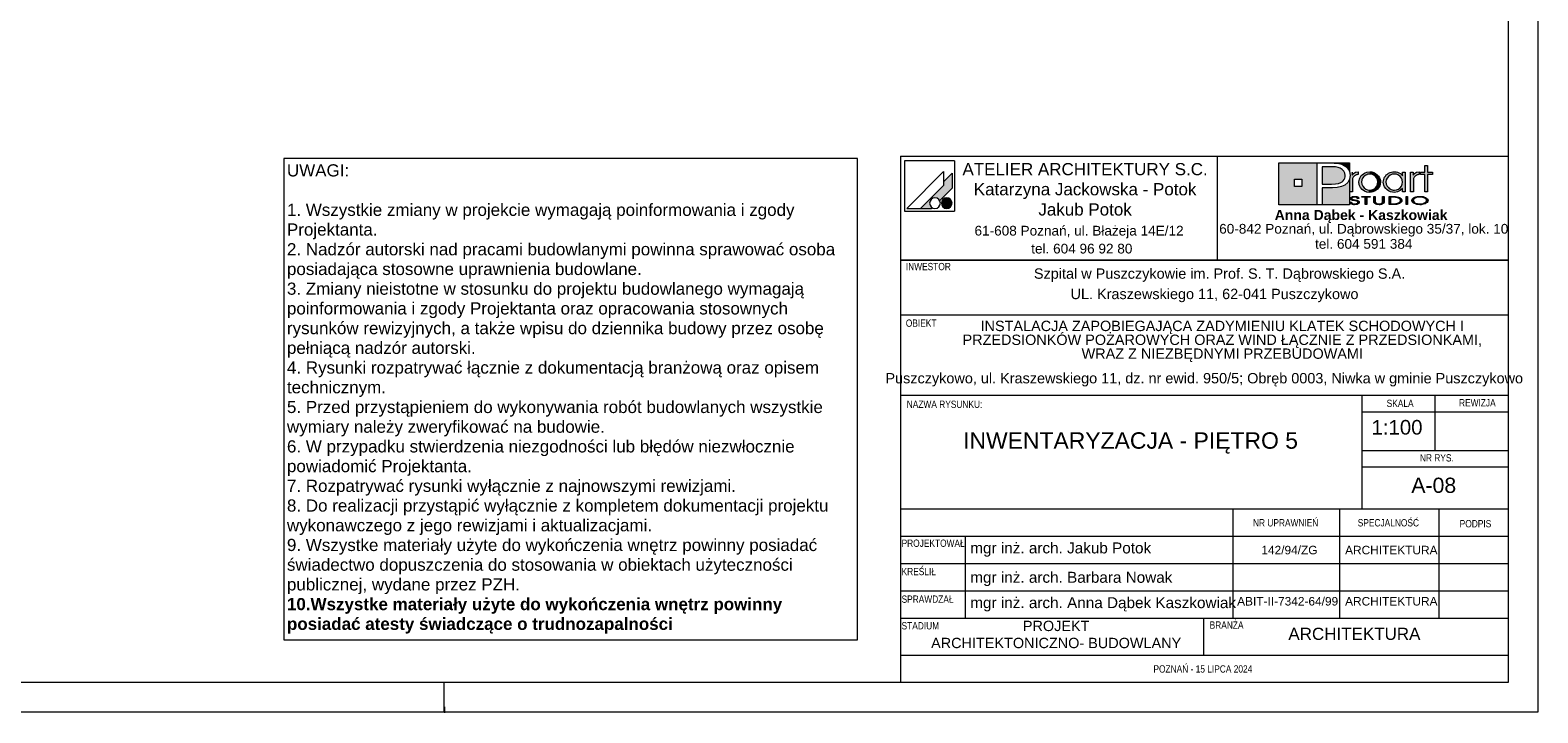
# Paper-space layout 'A-08 INWENTARYZACJA - PIĘTRO 5' of a CAD drawing. Header units: millimetres. Extents: x 0 to 420, y 0 to 297.
# Tile 5 of 8: x 172 to 420, y 0 to 112. Entities that reach past the tile are written whole.
import ezdxf
from ezdxf.xclip import XClip

# ---------------------------------------------------------------- set-up
doc = ezdxf.new("R2010")
doc.units = ezdxf.units.MM
doc.header["$MEASUREMENT"] = 0
doc.header["$XCLIPFRAME"] = 0
doc.layers.add('0_Nr_pióra__2', color=8, linetype='Continuous', lineweight=13)
doc.layers.add('A_Arkusz_Nr_pióra__1', color=7, linetype='Continuous', lineweight=20)
for name, color, linetype, lineweight, true_color in [('0_Nr_pióra__249', 7, 'Continuous', 5, 0x191919), ('A_Arkusz_Nr_pióra__19', 7, 'Continuous', 5, 0x191919), ('A_Arkusz_Nr_pióra__237', 7, 'Continuous', 5, 0x343434), ('A_Arkusz_Nr_pióra__255', 7, 'Continuous', 15, 0x242424)]:
    doc.layers.add(name, color=color, linetype=linetype, lineweight=lineweight, true_color=true_color)
doc.styles.add('STYL_AUTOMATYCZNY_1', font='arial.ttf')
doc.styles.add('STYL_AUTOMATYCZNY_2', font='ARIALN.TTF')
doc.styles.add('STYL_AUTOMATYCZNY_3', font='arial.ttf')

# ---------------------------------------------------------------- blocks, each defined once
blk = doc.blocks.new('Rysunek_3_3', base_point=(-2048.29, -490.62))
at = {"layer": '0_Nr_pióra__2', "color": 8, "linetype": 'Continuous', "lineweight": 13}
for p, q in [((308.06, 91.08), (213.64, 91.08)), ((213.64, 91.08), (213.64, 11.89)), ((308.06, 11.89), (308.06, 91.08)), ((213.64, 11.89), (308.06, 11.89))]:
    blk.add_line(p, q, dxfattribs=at)
at = {"layer": '0_Nr_pióra__2', "color": 8, "linetype": 'Continuous', "lineweight": 13, "insert": (214.14, 90.12), "char_height": 2, "width": 93.4245, "attachment_point": 1, "line_spacing_factor": 0.972584, "style": 'STYL_AUTOMATYCZNY_1'}
blk.add_mtext('\\A1;{\\pql;\\fArial|b0|i0|c238|p0;\\W1.000000;UWAGI:\\P\\pql;\\fArial|b0|i0|c238|p0;\\W1.000000;\\P\\pql;\\fArial|b0|i0|c238|p0;\\W1.000000;1. Wszystkie zmiany w projekcie wymagają poinformowania i zgody Projektanta.\\P\\pql;\\fArial|b0|i0|c238|p0;\\W1.000000;2. Nadzór autorski nad pracami budowlanymi powinna sprawować osoba posiadająca stosowne uprawnienia budowlane.\\P\\pql;\\fArial|b0|i0|c238|p0;\\W1.000000;3. Zmiany nieistotne w stosunku do projektu budowlanego wymagają poinformowania i zgody Projektanta oraz opracowania stosownych rysunków rewizyjnych, a także wpisu do dziennika budowy przez osobę pełniącą nadzór autorski.\\P\\pql;\\fArial|b0|i0|c238|p0;\\W1.000000;4. Rysunki rozpatrywać łącznie z dokumentacją branżową oraz opisem technicznym.\\P\\pql;\\pt3.76365;\\fArial|b0|i0|c238|p0;\\W1.000000;5. Przed przystąpieniem do wykonywania robót budowlanych wszystkie wymiary należy zweryfikować na budowie.\\P\\pql;\\fArial|b0|i0|c238|p0;\\W1.000000;6. W przypadku stwierdzenia niezgodności lub błędów niezwłocznie powiadomić Projektanta.\\P\\pql;\\fArial|b0|i0|c238|p0;\\W1.000000;7. Rozpatrywać rysunki wyłącznie z najnowszymi rewizjami.\\P\\pql;\\fArial|b0|i0|c238|p0;\\W1.000000;8. Do realizacji przystąpić wyłącznie z kompletem dokumentacji projektu wykonawczego z jego rewizjami i aktualizacjami.\\P\\pql;\\fArial|b0|i0|c238|p0;\\W1.000000;9. Wszystke materiały użyte do wykończenia wnętrz powinny posiadać świadectwo dopuszczenia do stosowania w obiektach użyteczności publicznej, wydane przez PZH.\\P\\pql;\\fArial|b1|i0|c238|p0;\\W1.000000;10.Wszystke materiały użyte do wykończenia wnętrz powinny posiadać atesty świadczące o trudnozapalności}', dxfattribs=at)

psp = doc.layouts.new('A-08 INWENTARYZACJA - PIĘTRO 5')

# ---------------------------------------------------------------- hatches: boundary and pattern name
at = {"layer": 'A_Arkusz_Nr_pióra__19', "linetype": 'Continuous', "lineweight": 0, "true_color": 0x131313}
h = psp.add_hatch(color=250, dxfattribs=at)
h.paths.add_polyline_path([(377.36, 90.34), (383.71, 90.34), (383.71, 83.46), (377.36, 83.46)])
h.paths.add_polyline_path([(379.96, 87.69), (381.15, 87.69), (381.15, 86.49), (379.96, 86.49)], flags=0)
for points in [[(386.17, 89.71), (385.71, 89.72), (384.53, 89.72), (384.53, 86.86), (386.06, 86.86), (386.69, 86.89), (387.19, 86.98), (387.59, 87.13), (387.79, 87.26), (387.96, 87.42), (388.11, 87.61), (388.21, 87.83), (388.28, 88.05), (388.3, 88.28), (388.24, 88.67), (388.07, 89), (387.78, 89.3), (387.48, 89.48), (387.12, 89.62), (386.71, 89.69), (386.5, 89.71)], [(389.03, 90.34), (389.02, 88.83), (388.99, 88.95), (388.83, 89.25), (388.63, 89.52), (388.39, 89.75), (388.11, 89.94), (387.83, 90.07), (387.54, 90.17), (387.23, 90.25), (386.87, 90.3), (386.07, 90.33), (386.02, 90.34)], [(384.53, 83.46), (389.03, 83.46), (389.03, 87.7), (388.73, 87.14), (388.24, 86.71), (387.69, 86.45), (387.02, 86.29), (386.24, 86.24), (384.53, 86.24)]]:
    psp.add_hatch(color=250, dxfattribs=at).paths.add_polyline_path(points)
at = {"layer": 'A_Arkusz_Nr_pióra__19', "linetype": 'Continuous', "lineweight": 5, "true_color": 0x191919}
for points in [[(401.85, 85.58), (401.41, 85.58), (401.41, 88.44), (400.7, 88.44), (400.7, 88.81), (401.41, 88.81), (401.41, 89.94), (401.85, 89.94), (401.85, 88.81), (402.66, 88.81), (402.66, 88.44), (401.85, 88.44)], [(323.6, 88.67), (322.2, 87.26), (322.2, 86.61), (318.43, 82.85), (320.24, 82.85), (320.35, 82.96), (320.22, 83.05), (320.11, 83.16), (320.02, 83.29), (319.96, 83.43), (319.92, 83.58), (319.91, 83.73), (319.92, 83.88), (319.96, 84.03), (320.02, 84.17), (320.11, 84.3), (320.22, 84.4), (320.35, 84.49), (320.49, 84.56), (320.64, 84.6), (320.79, 84.61), (320.94, 84.6), (321.09, 84.56), (321.23, 84.49), (321.36, 84.4), (321.46, 84.3), (321.56, 84.16), (323.6, 86.21), (323.6, 86.51)], [(323.6, 86.21), (323.6, 88.67), (322.2, 87.26), (322.2, 86.61), (318.43, 82.85), (320.24, 82.85), (320.35, 82.96, -1.314777), (321.56, 84.16)], [(389.46, 88.83), (389.02, 88.83), (389.02, 85.58), (389.48, 85.58), (389.49, 87.54, -0.145311), (389.61, 87.99, -0.140329), (390.1, 88.38), (390.45, 88.45), (390.45, 88.88), (390.01, 88.81), (389.68, 88.63), (389.46, 88.34)], [(390.56, 87.22), (390.58, 87.43), (390.63, 87.65), (390.71, 87.86), (390.82, 88.06), (390.95, 88.25), (391.11, 88.41), (391.48, 88.67), (391.88, 88.83), (392.33, 88.89), (392.35, 88.89), (392.33, 88.52), (392.17, 88.51), (392, 88.47), (391.83, 88.41), (391.67, 88.34), (391.53, 88.24), (391.39, 88.13), (391.17, 87.86), (391.04, 87.55), (391, 87.2), (391.04, 86.84), (391.18, 86.52), (391.4, 86.24), (391.68, 86.04), (391.99, 85.91), (392.17, 85.89), (392.15, 85.52), (391.88, 85.55), (391.47, 85.71), (391.11, 85.97), (390.8, 86.33), (390.62, 86.75)], [(392.86, 85.58), (392.6, 85.52), (392.33, 85.5), (392.15, 85.52), (392.17, 85.89), (392.34, 85.87), (392.69, 85.91), (393, 86.04), (393.28, 86.26), (393.5, 86.53), (393.62, 86.85), (393.64, 86.96), (394.05, 86.8), (393.97, 86.56), (393.8, 86.26), (393.61, 86.03), (393.38, 85.84), (393.12, 85.68)], [(392.33, 88.52), (392.68, 88.47), (393, 88.33), (393.29, 88.11), (393.5, 87.85), (393.62, 87.55), (393.67, 87.21), (393.64, 86.96), (394.05, 86.8), (394.07, 86.87), (394.1, 87.2), (394.08, 87.43), (394.03, 87.67), (393.93, 87.91), (393.77, 88.17), (393.56, 88.4), (393.3, 88.6), (393, 88.76), (392.68, 88.85), (392.35, 88.89)], [(400.14, 88.38), (400.05, 88.34), (399.97, 88.29), (399.87, 88.23), (399.76, 88.12), (399.67, 88.01), (399.6, 87.9), (399.56, 87.78), (399.53, 87.63), (399.52, 87.46), (399.52, 85.58), (399.07, 85.58), (399.07, 88.81), (399.5, 88.81), (399.5, 88.34), (399.72, 88.63), (400.05, 88.81), (400.49, 88.88), (400.49, 88.45), (400.36, 88.43), (400.24, 88.41)], [(322.36, 84.53), (323.02, 82.9, -0.39153), (321.92, 83.36, -0.418968)], [(322.36, 84.53), (323.02, 82.9, 0.455663), (323.49, 84.15, 0.390402)], [(390.29, 84.49), (390.55, 84.49), (390.53, 84.59), (390.47, 84.67), (390.35, 84.75), (390.21, 84.81), (390.04, 84.84), (389.85, 84.85), (389.66, 84.84), (389.49, 84.8), (389.34, 84.74), (389.23, 84.67), (389.16, 84.59), (389.14, 84.5), (389.16, 84.4), (389.22, 84.33), (389.32, 84.26), (389.4, 84.22), (389.47, 84.2), (389.53, 84.19), (389.65, 84.16), (389.76, 84.15), (389.88, 84.13), (389.99, 84.11), (390.07, 84.09), (390.15, 84.07), (390.16, 84.22), (390.04, 84.24), (389.88, 84.26), (389.69, 84.3), (389.6, 84.32), (389.52, 84.35), (389.45, 84.39), (389.41, 84.44), (389.4, 84.5), (389.42, 84.57), (389.46, 84.62), (389.54, 84.67), (389.62, 84.7), (389.72, 84.73), (389.81, 84.73), (389.9, 84.73), (389.99, 84.72), (390.07, 84.7), (390.15, 84.67), (390.22, 84.62), (390.27, 84.56)], [(391.85, 83.5), (391.6, 83.5), (391.6, 84.71), (391.02, 84.71), (391.02, 84.83), (392.43, 84.83), (392.43, 84.71), (391.85, 84.71)], [(394.45, 83.6), (394.36, 83.56), (394.25, 83.52), (394.12, 83.5), (393.99, 83.48), (393.86, 83.48), (393.67, 83.49), (393.5, 83.52), (393.34, 83.56), (393.15, 83.67), (393.03, 83.82), (393, 84), (393, 84.83), (393.25, 84.83), (393.25, 84), (393.26, 83.9), (393.31, 83.81), (393.37, 83.74, 0.154269), (393.86, 83.61, 0.149724), (394.34, 83.73), (394.41, 83.81)], [(394.41, 83.81), (394.45, 83.9), (394.46, 84), (394.46, 84.83), (394.72, 84.83), (394.72, 84), (394.7, 83.86), (394.63, 83.74), (394.53, 83.65), (394.45, 83.6)], [(395.76, 83.62), (396.04, 83.62), (396.04, 83.5), (395.51, 83.5), (395.51, 84.83), (396.04, 84.83), (396.04, 84.71), (395.76, 84.71)], [(396.23, 84.83), (396.55, 84.82), (396.75, 84.79), (396.75, 84.66), (396.59, 84.68), (396.38, 84.7), (396.13, 84.71), (396.04, 84.71), (396.04, 84.83)], [(397.07, 84.72), (397.23, 84.65), (397.36, 84.58), (397.48, 84.49), (397.57, 84.38), (397.62, 84.27), (397.64, 84.16), (397.61, 84.02), (397.53, 83.89), (397.39, 83.77), (397.25, 83.68), (397.09, 83.62), (396.92, 83.57), (396.74, 83.53), (396.74, 83.67), (396.88, 83.7), (397.07, 83.77), (397.22, 83.87), (397.31, 83.96), (397.37, 84.06), (397.39, 84.17), (397.37, 84.28), (397.3, 84.38), (397.21, 84.47), (397.08, 84.55), (396.93, 84.61), (396.75, 84.66), (396.75, 84.79), (396.83, 84.78)], [(398.57, 83.5), (398.32, 83.5), (398.32, 84.83), (398.57, 84.83)], [(389.33, 83.87), (389.06, 83.87), (389.08, 83.79), (389.13, 83.71), (389.2, 83.64), (389.28, 83.59), (389.36, 83.56), (389.43, 83.54), (389.48, 83.52), (389.61, 83.49), (389.74, 83.48), (389.82, 83.49), (389.9, 83.48), (390.05, 83.49), (390.24, 83.53), (390.41, 83.6), (390.52, 83.68), (390.59, 83.77), (390.62, 83.87), (390.61, 83.92), (390.58, 83.98), (390.55, 84.03), (390.49, 84.08), (390.44, 84.12), (390.35, 84.16), (390.3, 84.18), (390.2, 84.21), (390.16, 84.22), (390.15, 84.07), (390.19, 84.05), (390.29, 84), (390.34, 83.93), (390.36, 83.86), (390.35, 83.8), (390.31, 83.74), (390.23, 83.68), (390.17, 83.65), (390.11, 83.64), (390.02, 83.61), (389.94, 83.6), (389.87, 83.6), (389.8, 83.6), (389.71, 83.61), (389.63, 83.62), (389.56, 83.64), (389.49, 83.67), (389.45, 83.7), (389.39, 83.74), (389.35, 83.8)], [(396.74, 83.53), (396.72, 83.53), (396.5, 83.51), (396.25, 83.5), (396.04, 83.5), (396.04, 83.62), (396.13, 83.62), (396.28, 83.62), (396.45, 83.63), (396.53, 83.63), (396.66, 83.65), (396.74, 83.67)]]:
    psp.add_hatch(color=250, dxfattribs=at).paths.add_polyline_path(points)
h = psp.add_hatch(color=250, dxfattribs=at)
h.paths.add_polyline_path([(397.73, 86.15), (397.36, 85.79), (396.91, 85.57), (396.39, 85.5), (396.06, 85.53), (395.75, 85.61), (395.44, 85.75), (395.18, 85.92), (394.96, 86.14), (394.78, 86.41), (394.66, 86.67), (394.59, 86.93), (394.57, 87.2), (394.58, 87.41), (394.63, 87.61), (394.7, 87.82), (394.79, 88.02), (394.91, 88.19), (395.05, 88.36), (395.24, 88.52), (395.44, 88.65), (395.67, 88.76), (395.91, 88.83), (396.15, 88.87), (396.4, 88.89), (396.67, 88.87), (396.92, 88.81), (397.15, 88.72), (397.37, 88.59), (397.56, 88.43), (397.73, 88.24), (397.73, 88.51), (397.73, 88.81), (398.17, 88.81), (398.17, 87.53), (398.17, 85.58), (397.73, 85.58), (397.73, 85.83)])
h.paths.add_polyline_path([(395.81, 88.38, 0.471077), (395.22, 86.5, 0.494724), (397.4, 86.34, 0.387258), (397.36, 88.1, 0.314042)], flags=0)
h = psp.add_hatch(color=250, dxfattribs=at)
h.paths.add_polyline_path([(400.59, 84.85, 0.130991), (399.56, 84.6, 0.250658), (399.25, 84.17, 0.250617), (399.5, 83.77, 0.141351), (400.59, 83.48, 0.117723), (401.58, 83.7, 0.245905), (401.93, 84.16, 0.237366), (401.68, 84.56, 0.143887)])
h.paths.add_polyline_path([(400.59, 84.73, 0.128597), (399.81, 84.56), (399.72, 84.5), (399.65, 84.45), (399.58, 84.37), (399.54, 84.31), (399.51, 84.24), (399.5, 84.17), (399.53, 84.03), (399.62, 83.91), (399.78, 83.79, 0.126974), (400.59, 83.6, 0.113214), (401.35, 83.76), (401.49, 83.86), (401.58, 83.93), (401.63, 84.01), (401.66, 84.08), (401.67, 84.16), (401.65, 84.26), (401.6, 84.36), (401.52, 84.45), (401.39, 84.55, 0.11716)], flags=0)

# ---------------------------------------------------------------- linework, layer by layer
at = {"layer": '0_Nr_pióra__249', "color": 250, "linetype": 'Continuous', "lineweight": 5, "true_color": 0x191919}
for p, q in [((315.75, 90.68), (315.75, 82.41)), ((324.01, 90.68), (315.75, 90.68)), ((324.01, 90.68), (324.01, 82.41)), ((377.36, 90.34), (389.03, 90.34)), ((377.36, 83.46), (377.36, 90.34)), ((383.71, 83.46), (383.71, 90.34)), ((383.71, 90.34), (385.99, 90.34)), ((384.53, 89.72), (384.53, 86.86)), ((385.71, 89.72), (384.53, 89.72)), ((386.17, 89.71), (385.71, 89.72)), ((385.99, 90.34), (386.46, 90.33)), ((386.5, 89.71), (386.17, 89.71)), ((386.46, 90.33), (386.87, 90.3)), ((386.71, 89.69), (386.5, 89.71)), ((387.12, 89.62), (386.71, 89.69)), ((386.87, 90.3), (387.23, 90.25)), ((387.48, 89.48), (387.12, 89.62)), ((387.23, 90.25), (387.54, 90.17)), ((387.79, 89.29), (387.48, 89.48)), ((387.54, 90.17), (387.83, 90.07)), ((387.83, 90.07), (388.11, 89.94)), ((388.11, 89.94), (388.39, 89.75)), ((388.39, 89.75), (388.63, 89.52)), ((388.63, 89.52), (388.83, 89.25)), ((389.03, 90.34), (389.02, 88.81)), ((401.41, 88.81), (401.41, 89.94)), ((401.41, 89.94), (401.85, 89.94)), ((401.85, 89.94), (401.85, 88.81)), ((322.2, 88.91), (316.13, 82.85)), ((322.2, 88.91), (322.2, 86.61)), ((323.6, 88.67), (322.2, 87.26)), ((323.6, 88.67), (323.6, 86.51)), ((379.96, 87.69), (381.15, 87.69)), ((379.96, 87.69), (381.15, 87.69)), ((379.96, 86.49), (379.96, 87.69)), ((381.15, 87.69), (381.15, 86.49)), ((381.15, 87.69), (381.15, 86.49)), ((384.53, 86.86), (386.06, 86.86)), ((386.06, 86.86), (386.69, 86.89)), ((386.69, 86.89), (387.19, 86.98)), ((387.19, 86.98), (387.59, 87.13)), ((387.59, 87.13), (387.79, 87.26)), ((388.07, 89), (387.79, 89.29)), ((387.79, 87.26), (387.96, 87.42)), ((387.96, 87.42), (388.11, 87.61)), ((388.24, 88.67), (388.07, 89)), ((388.11, 87.61), (388.21, 87.83)), ((388.21, 87.83), (388.28, 88.05)), ((388.3, 88.28), (388.24, 88.67)), ((388.73, 87.14), (388.24, 86.71)), ((388.28, 88.05), (388.3, 88.28)), ((389.02, 87.66), (388.73, 87.14)), ((388.83, 89.25), (388.99, 88.95)), ((388.99, 88.95), (389.08, 88.62)), ((389.12, 88.27), (389.02, 87.66)), ((389.03, 87.67), (389.03, 83.46)), ((389.08, 88.62), (389.12, 88.27)), ((389.46, 88.81), (389.46, 88.34)), ((389.46, 88.34), (389.68, 88.63)), ((389.49, 87.63), (389.48, 87.46)), ((389.48, 87.46), (389.48, 85.58)), ((389.52, 87.78), (389.49, 87.63)), ((389.56, 87.9), (389.52, 87.78)), ((389.63, 88.01), (389.56, 87.9)), ((389.72, 88.12), (389.63, 88.01)), ((389.68, 88.63), (390.01, 88.81)), ((389.83, 88.23), (389.72, 88.12)), ((389.92, 88.29), (389.83, 88.23)), ((390.01, 88.34), (389.92, 88.29)), ((390.01, 88.81), (390.45, 88.88)), ((390.1, 88.38), (390.01, 88.34)), ((390.2, 88.41), (390.1, 88.38)), ((390.32, 88.43), (390.2, 88.41)), ((390.45, 88.45), (390.32, 88.43)), ((390.45, 88.88), (390.45, 88.45)), ((390.56, 87.22), (390.58, 87.43)), ((390.62, 86.75), (390.56, 87.22)), ((390.58, 87.43), (390.63, 87.65)), ((390.63, 87.65), (390.71, 87.86)), ((390.71, 87.86), (390.82, 88.06)), ((390.82, 88.06), (390.95, 88.25)), ((390.95, 88.25), (391.11, 88.41)), ((391.04, 87.55), (391, 87.2)), ((391, 87.2), (391.04, 86.84)), ((391.17, 87.86), (391.04, 87.55)), ((391.11, 88.41), (391.48, 88.67)), ((391.39, 88.13), (391.17, 87.86)), ((391.53, 88.24), (391.39, 88.13)), ((391.48, 88.67), (391.88, 88.83)), ((391.67, 88.34), (391.53, 88.24)), ((391.83, 88.41), (391.67, 88.34)), ((392, 88.47), (391.83, 88.41)), ((391.88, 88.83), (392.33, 88.89)), ((392.17, 88.51), (392, 88.47)), ((392.34, 88.52), (392.17, 88.51)), ((392.33, 88.89), (392.67, 88.86)), ((392.68, 88.47), (392.34, 88.52)), ((392.67, 88.86), (393, 88.76)), ((393, 88.33), (392.68, 88.47)), ((393, 88.76), (393.3, 88.6)), ((393.29, 88.11), (393, 88.33)), ((393.5, 87.85), (393.29, 88.11)), ((393.3, 88.6), (393.56, 88.4)), ((393.62, 87.55), (393.5, 87.85)), ((393.5, 86.53), (393.62, 86.85)), ((393.56, 88.4), (393.77, 88.17)), ((393.67, 87.21), (393.62, 87.55)), ((393.62, 86.85), (393.67, 87.21)), ((393.77, 88.17), (393.94, 87.9)), ((393.94, 87.9), (394.03, 87.67)), ((394.07, 86.87), (393.97, 86.56)), ((394.03, 87.67), (394.08, 87.43)), ((394.1, 87.2), (394.07, 86.87)), ((394.08, 87.43), (394.1, 87.2)), ((394.57, 87.2), (394.58, 87.41)), ((394.59, 86.93), (394.57, 87.2)), ((394.58, 87.41), (394.63, 87.61)), ((394.66, 86.67), (394.59, 86.93)), ((394.63, 87.61), (394.7, 87.82)), ((394.7, 87.82), (394.79, 88.02)), ((394.79, 88.02), (394.91, 88.19)), ((394.91, 88.19), (395.05, 88.36)), ((395.05, 87.55), (395.01, 87.22)), ((395.01, 87.22), (395.05, 86.87)), ((395.05, 88.36), (395.24, 88.52)), ((395.19, 87.85), (395.05, 87.55)), ((395.05, 86.87), (395.18, 86.55)), ((395.41, 88.12), (395.19, 87.85)), ((395.24, 88.52), (395.44, 88.65)), ((395.71, 88.34), (395.41, 88.12)), ((395.44, 88.65), (395.67, 88.76)), ((395.67, 88.76), (395.91, 88.83)), ((396.03, 88.47), (395.71, 88.34)), ((395.91, 88.83), (396.15, 88.87)), ((396.39, 88.52), (396.03, 88.47)), ((396.15, 88.87), (396.4, 88.89)), ((396.75, 88.47), (396.39, 88.52)), ((396.4, 88.89), (396.67, 88.87)), ((396.67, 88.87), (396.92, 88.81)), ((397.06, 88.34), (396.75, 88.47)), ((396.92, 88.81), (397.15, 88.72)), ((397.34, 88.12), (397.06, 88.34)), ((397.15, 88.72), (397.37, 88.59)), ((397.56, 87.85), (397.34, 88.12)), ((397.37, 88.59), (397.56, 88.43)), ((397.56, 88.43), (397.73, 88.24)), ((397.69, 87.54), (397.56, 87.85)), ((397.56, 86.54), (397.69, 86.85)), ((397.73, 87.19), (397.69, 87.54)), ((397.69, 86.85), (397.73, 87.19)), ((397.73, 88.24), (397.73, 88.81)), ((397.73, 88.81), (398.17, 88.81)), ((398.17, 88.81), (398.17, 85.58)), ((399.07, 85.58), (399.07, 88.81)), ((399.07, 88.81), (399.5, 88.81)), ((399.5, 88.81), (399.5, 88.34)), ((399.5, 88.34), (399.72, 88.63)), ((399.53, 87.63), (399.52, 87.46)), ((399.52, 87.46), (399.52, 85.58)), ((399.56, 87.78), (399.53, 87.63)), ((399.6, 87.9), (399.56, 87.78)), ((399.67, 88.01), (399.6, 87.9)), ((399.76, 88.12), (399.67, 88.01)), ((399.72, 88.63), (400.05, 88.81)), ((399.87, 88.23), (399.76, 88.12)), ((399.97, 88.29), (399.87, 88.23)), ((400.05, 88.34), (399.97, 88.29)), ((400.05, 88.81), (400.49, 88.88)), ((400.14, 88.38), (400.05, 88.34)), ((400.24, 88.41), (400.14, 88.38)), ((400.36, 88.43), (400.24, 88.41)), ((400.49, 88.45), (400.36, 88.43)), ((400.49, 88.88), (400.49, 88.45)), ((400.7, 88.44), (400.7, 88.81)), ((400.7, 88.81), (401.41, 88.81)), ((401.41, 88.44), (400.7, 88.44)), ((401.41, 85.58), (401.41, 88.44)), ((401.85, 88.81), (402.66, 88.81)), ((402.66, 88.44), (401.85, 88.44)), ((401.85, 88.44), (401.85, 85.58)), ((402.66, 88.81), (402.66, 88.44)), ((322.2, 86.61), (318.43, 82.85)), ((323.6, 86.21), (321.56, 84.16)), ((323.6, 86.51), (323.6, 86.21)), ((381.15, 86.49), (379.96, 86.49)), ((384.53, 86.24), (384.53, 83.46)), ((386.19, 86.24), (384.53, 86.24)), ((387, 86.29), (386.19, 86.24)), ((387.69, 86.45), (387, 86.29)), ((388.24, 86.71), (387.69, 86.45)), ((389.48, 85.58), (389.02, 85.58)), ((389.14, 84.5), (389.16, 84.59)), ((389.16, 84.4), (389.14, 84.5)), ((389.16, 84.59), (389.23, 84.67)), ((389.22, 84.33), (389.16, 84.4)), ((389.23, 84.67), (389.34, 84.74)), ((389.34, 84.74), (389.49, 84.8)), ((389.41, 84.56), (389.4, 84.5)), ((389.4, 84.5), (389.41, 84.44)), ((389.46, 84.62), (389.41, 84.56)), ((389.41, 84.44), (389.45, 84.39)), ((389.45, 84.39), (389.52, 84.35)), ((389.54, 84.67), (389.46, 84.62)), ((389.49, 84.8), (389.66, 84.84)), ((389.62, 84.7), (389.54, 84.67)), ((389.72, 84.73), (389.62, 84.7)), ((389.66, 84.84), (389.85, 84.85)), ((389.83, 84.73), (389.72, 84.73)), ((389.95, 84.72), (389.83, 84.73)), ((389.85, 84.85), (390.04, 84.84)), ((390.06, 84.7), (389.95, 84.72)), ((390.04, 84.84), (390.21, 84.81)), ((390.15, 84.67), (390.06, 84.7)), ((390.22, 84.62), (390.15, 84.67)), ((390.21, 84.81), (390.35, 84.75)), ((390.27, 84.56), (390.22, 84.62)), ((390.29, 84.49), (390.27, 84.56)), ((390.55, 84.49), (390.29, 84.49)), ((390.35, 84.75), (390.47, 84.67)), ((390.47, 84.67), (390.53, 84.59)), ((390.53, 84.59), (390.55, 84.49)), ((390.8, 86.33), (390.62, 86.75)), ((391.11, 85.97), (390.8, 86.33)), ((391.02, 84.71), (391.02, 84.83)), ((391.02, 84.83), (392.43, 84.83)), ((391.6, 84.71), (391.02, 84.71)), ((391.04, 86.84), (391.18, 86.52)), ((391.47, 85.71), (391.11, 85.97)), ((391.18, 86.52), (391.4, 86.24)), ((391.4, 86.24), (391.68, 86.04)), ((391.88, 85.55), (391.47, 85.71)), ((391.6, 83.5), (391.6, 84.71)), ((391.68, 86.04), (391.99, 85.91)), ((392.43, 84.71), (391.85, 84.71)), ((391.85, 84.71), (391.85, 83.5)), ((392.33, 85.5), (391.88, 85.55)), ((391.99, 85.91), (392.34, 85.87)), ((392.6, 85.52), (392.33, 85.5)), ((392.34, 85.87), (392.69, 85.91)), ((392.43, 84.83), (392.43, 84.71)), ((392.86, 85.58), (392.6, 85.52)), ((392.69, 85.91), (393, 86.04)), ((393.12, 85.68), (392.86, 85.58)), ((393, 86.04), (393.28, 86.26)), ((393, 84.83), (393.25, 84.83)), ((393, 84), (393, 84.83)), ((393.38, 85.84), (393.12, 85.68)), ((393.25, 84.83), (393.25, 84)), ((393.28, 86.26), (393.5, 86.53)), ((393.61, 86.03), (393.38, 85.84)), ((393.8, 86.26), (393.61, 86.03)), ((393.97, 86.56), (393.8, 86.26)), ((394.46, 84), (394.46, 84.83)), ((394.46, 84.83), (394.72, 84.83)), ((394.78, 86.41), (394.66, 86.67)), ((394.72, 84.83), (394.72, 84)), ((394.96, 86.14), (394.78, 86.41)), ((395.18, 85.92), (394.96, 86.14)), ((395.18, 86.55), (395.4, 86.28)), ((395.44, 85.75), (395.18, 85.92)), ((395.4, 86.28), (395.53, 86.16)), ((395.75, 85.61), (395.44, 85.75)), ((395.51, 83.5), (395.51, 84.83)), ((395.51, 84.83), (396.04, 84.83)), ((395.51, 83.5), (395.51, 84.83)), ((395.51, 84.83), (396.23, 84.83)), ((395.53, 86.16), (395.68, 86.06)), ((395.68, 86.06), (395.85, 85.98)), ((396.06, 85.53), (395.75, 85.61)), ((396.04, 84.71), (395.76, 84.71)), ((395.76, 84.71), (395.76, 83.62)), ((396.13, 84.71), (395.76, 84.71)), ((395.76, 84.71), (395.76, 83.62)), ((395.85, 85.98), (396.03, 85.92)), ((396.03, 85.92), (396.21, 85.88)), ((396.04, 84.83), (396.04, 84.71)), ((396.39, 85.5), (396.06, 85.53)), ((396.38, 84.7), (396.13, 84.71)), ((396.21, 85.88), (396.39, 85.87)), ((396.23, 84.83), (396.55, 84.82)), ((396.59, 84.68), (396.38, 84.7)), ((396.39, 85.87), (396.74, 85.91)), ((396.91, 85.57), (396.39, 85.5)), ((396.55, 84.82), (396.83, 84.78)), ((396.77, 84.65), (396.59, 84.68)), ((396.74, 85.91), (397.06, 86.05)), ((396.93, 84.61), (396.77, 84.65)), ((396.83, 84.78), (397.07, 84.72)), ((397.36, 85.79), (396.91, 85.57)), ((397.07, 84.55), (396.93, 84.61)), ((397.06, 86.05), (397.34, 86.26)), ((397.07, 84.72), (397.23, 84.65)), ((397.2, 84.48), (397.07, 84.55)), ((397.3, 84.38), (397.2, 84.48)), ((397.23, 84.65), (397.36, 84.58)), ((397.37, 84.28), (397.3, 84.38)), ((397.34, 86.26), (397.56, 86.54)), ((397.73, 86.15), (397.36, 85.79)), ((397.36, 84.58), (397.48, 84.49)), ((397.48, 84.49), (397.57, 84.38)), ((397.57, 84.38), (397.62, 84.27)), ((397.73, 85.58), (397.73, 86.15)), ((398.17, 85.58), (397.73, 85.58)), ((398.32, 83.5), (398.32, 84.83)), ((398.32, 84.83), (398.57, 84.83)), ((398.32, 83.5), (398.32, 84.83)), ((398.32, 84.83), (398.57, 84.83)), ((398.57, 84.83), (398.57, 83.5)), ((398.57, 84.83), (398.57, 83.5)), ((399.52, 85.58), (399.07, 85.58)), ((399.27, 84.29), (399.33, 84.39)), ((399.33, 84.39), (399.42, 84.5)), ((399.42, 84.5), (399.56, 84.6)), ((399.58, 84.37), (399.54, 84.31)), ((399.56, 84.6), (399.73, 84.69)), ((399.64, 84.44), (399.58, 84.37)), ((399.72, 84.5), (399.64, 84.44)), ((399.81, 84.56), (399.72, 84.5)), ((399.73, 84.69), (399.93, 84.76)), ((400.04, 84.66), (399.81, 84.56)), ((399.93, 84.76), (400.14, 84.81)), ((400.3, 84.71), (400.04, 84.66)), ((400.14, 84.81), (400.35, 84.84)), ((400.59, 84.73), (400.3, 84.71)), ((400.35, 84.84), (400.59, 84.85)), ((400.59, 84.85), (400.85, 84.84)), ((400.76, 84.72), (400.59, 84.73)), ((400.93, 84.7), (400.76, 84.72)), ((400.85, 84.84), (401.1, 84.8)), ((401.09, 84.67), (400.93, 84.7)), ((401.26, 84.61), (401.09, 84.67)), ((401.1, 84.8), (401.34, 84.73)), ((401.4, 84.54), (401.26, 84.61)), ((401.34, 84.73), (401.53, 84.65)), ((401.52, 84.45), (401.4, 84.54)), ((401.85, 85.58), (401.41, 85.58)), ((401.6, 84.36), (401.52, 84.45)), ((401.53, 84.65), (401.68, 84.56)), ((401.65, 84.26), (401.6, 84.36)), ((401.68, 84.56), (401.8, 84.45)), ((401.8, 84.45), (401.87, 84.36)), ((401.87, 84.36), (401.91, 84.27)), ((315.75, 82.41), (324.01, 82.41)), ((316.13, 82.85), (320.24, 82.85)), ((320.35, 82.96), (320.24, 82.85)), ((389.03, 83.46), (377.36, 83.46)), ((384.53, 83.46), (383.71, 83.46)), ((389.08, 83.79), (389.06, 83.87)), ((389.06, 83.87), (389.33, 83.87)), ((389.13, 83.71), (389.08, 83.79)), ((389.2, 83.64), (389.13, 83.71)), ((389.28, 83.59), (389.2, 83.64)), ((389.32, 84.26), (389.22, 84.33)), ((389.37, 83.55), (389.28, 83.59)), ((389.37, 84.23), (389.32, 84.26)), ((389.33, 83.87), (389.35, 83.8)), ((389.35, 83.8), (389.39, 83.74)), ((389.43, 84.21), (389.37, 84.23)), ((389.48, 83.52), (389.37, 83.55)), ((389.39, 83.74), (389.45, 83.7)), ((389.5, 84.19), (389.43, 84.21)), ((389.45, 83.7), (389.5, 83.67)), ((389.59, 83.5), (389.48, 83.52)), ((389.58, 84.18), (389.5, 84.19)), ((389.5, 83.67), (389.56, 83.64)), ((389.52, 84.35), (389.6, 84.32)), ((389.56, 83.64), (389.63, 83.62)), ((389.68, 84.16), (389.58, 84.18)), ((389.72, 83.48), (389.59, 83.5)), ((389.6, 84.32), (389.73, 84.29)), ((389.63, 83.62), (389.7, 83.61)), ((389.8, 84.14), (389.68, 84.16)), ((389.7, 83.61), (389.77, 83.6)), ((389.84, 83.48), (389.72, 83.48)), ((389.73, 84.29), (389.89, 84.26)), ((389.77, 83.6), (389.85, 83.6)), ((389.96, 84.12), (389.8, 84.14)), ((390.05, 83.49), (389.84, 83.48)), ((389.85, 83.6), (389.92, 83.6)), ((389.89, 84.26), (390.03, 84.24)), ((389.92, 83.6), (389.98, 83.61)), ((390.09, 84.09), (389.96, 84.12)), ((389.98, 83.61), (390.05, 83.62)), ((390.03, 84.24), (390.13, 84.22)), ((390.05, 83.62), (390.12, 83.64)), ((390.24, 83.53), (390.05, 83.49)), ((390.19, 84.05), (390.09, 84.09)), ((390.12, 83.64), (390.18, 83.66)), ((390.13, 84.22), (390.2, 84.21)), ((390.18, 83.66), (390.23, 83.68)), ((390.29, 84), (390.19, 84.05)), ((390.2, 84.21), (390.25, 84.2)), ((390.23, 83.68), (390.3, 83.74)), ((390.41, 83.6), (390.24, 83.53)), ((390.25, 84.2), (390.31, 84.18)), ((390.34, 83.93), (390.29, 84)), ((390.3, 83.74), (390.35, 83.8)), ((390.31, 84.18), (390.36, 84.16)), ((390.36, 83.86), (390.34, 83.93)), ((390.35, 83.8), (390.36, 83.86)), ((390.36, 84.16), (390.44, 84.12)), ((390.52, 83.68), (390.41, 83.6)), ((390.44, 84.12), (390.5, 84.08)), ((390.5, 84.08), (390.55, 84.03)), ((390.59, 83.77), (390.52, 83.68)), ((390.55, 84.03), (390.59, 83.98)), ((390.59, 83.98), (390.61, 83.92)), ((390.62, 83.87), (390.59, 83.77)), ((390.61, 83.92), (390.62, 83.87)), ((391.85, 83.5), (391.6, 83.5)), ((393.03, 83.82), (393, 84)), ((393.15, 83.67), (393.03, 83.82)), ((393.34, 83.56), (393.15, 83.67)), ((393.25, 84), (393.26, 83.9)), ((393.26, 83.9), (393.31, 83.81)), ((393.31, 83.81), (393.38, 83.73)), ((393.5, 83.52), (393.34, 83.56)), ((393.38, 83.73), (393.43, 83.7)), ((393.43, 83.7), (393.5, 83.67)), ((393.5, 83.67), (393.58, 83.64)), ((393.67, 83.49), (393.5, 83.52)), ((393.58, 83.64), (393.67, 83.62)), ((393.67, 83.62), (393.76, 83.61)), ((393.86, 83.48), (393.67, 83.49)), ((393.76, 83.61), (393.86, 83.61)), ((393.86, 83.61), (393.95, 83.61)), ((393.99, 83.48), (393.86, 83.48)), ((393.95, 83.61), (394.04, 83.62)), ((394.12, 83.5), (393.99, 83.48)), ((394.04, 83.62), (394.13, 83.64)), ((394.25, 83.52), (394.12, 83.5)), ((394.13, 83.64), (394.21, 83.67)), ((394.21, 83.67), (394.28, 83.7)), ((394.36, 83.56), (394.25, 83.52)), ((394.28, 83.7), (394.34, 83.73)), ((394.34, 83.73), (394.41, 83.81)), ((394.45, 83.6), (394.36, 83.56)), ((394.41, 83.81), (394.45, 83.9)), ((394.45, 83.9), (394.46, 84)), ((394.53, 83.65), (394.45, 83.6)), ((394.63, 83.74), (394.53, 83.65)), ((394.7, 83.86), (394.63, 83.74)), ((394.72, 84), (394.7, 83.86)), ((396.04, 83.5), (395.51, 83.5)), ((396.25, 83.5), (395.51, 83.5)), ((395.76, 83.62), (396.04, 83.62)), ((395.76, 83.62), (396.13, 83.62)), ((396.04, 83.62), (396.04, 83.5)), ((396.13, 83.62), (396.35, 83.62)), ((396.5, 83.51), (396.25, 83.5)), ((396.35, 83.62), (396.53, 83.63)), ((396.72, 83.53), (396.5, 83.51)), ((396.53, 83.63), (396.68, 83.65)), ((396.68, 83.65), (396.89, 83.7)), ((396.92, 83.57), (396.72, 83.53)), ((396.89, 83.7), (397.07, 83.77)), ((397.09, 83.62), (396.92, 83.57)), ((397.07, 83.77), (397.22, 83.87)), ((397.25, 83.68), (397.09, 83.62)), ((397.22, 83.87), (397.31, 83.96)), ((397.39, 83.77), (397.25, 83.68)), ((397.31, 83.96), (397.37, 84.06)), ((397.39, 84.17), (397.37, 84.28)), ((397.37, 84.06), (397.39, 84.17)), ((397.53, 83.89), (397.39, 83.77)), ((397.61, 84.02), (397.53, 83.89)), ((397.64, 84.16), (397.61, 84.02)), ((397.62, 84.27), (397.64, 84.16)), ((398.57, 83.5), (398.32, 83.5)), ((398.57, 83.5), (398.32, 83.5)), ((399.25, 84.17), (399.27, 84.29)), ((399.26, 84.07), (399.25, 84.17)), ((399.31, 83.97), (399.26, 84.07)), ((399.38, 83.87), (399.31, 83.97)), ((399.5, 83.77), (399.38, 83.87)), ((399.51, 84.24), (399.5, 84.17)), ((399.5, 84.17), (399.53, 84.03)), ((399.65, 83.67), (399.5, 83.77)), ((399.54, 84.31), (399.51, 84.24)), ((399.53, 84.03), (399.62, 83.91)), ((399.62, 83.91), (399.77, 83.79)), ((399.84, 83.6), (399.65, 83.67)), ((399.77, 83.79), (399.88, 83.74)), ((400.07, 83.53), (399.84, 83.6)), ((399.88, 83.74), (400, 83.69)), ((400, 83.69), (400.13, 83.65)), ((400.33, 83.49), (400.07, 83.53)), ((400.13, 83.65), (400.28, 83.62)), ((400.28, 83.62), (400.43, 83.6)), ((400.59, 83.48), (400.33, 83.49)), ((400.43, 83.6), (400.59, 83.6)), ((400.59, 83.6), (400.81, 83.61)), ((400.78, 83.48), (400.59, 83.48)), ((400.97, 83.51), (400.78, 83.48)), ((400.81, 83.61), (401.01, 83.64)), ((401.15, 83.54), (400.97, 83.51)), ((401.01, 83.64), (401.2, 83.7)), ((401.31, 83.59), (401.15, 83.54)), ((401.2, 83.7), (401.35, 83.76)), ((401.45, 83.64), (401.31, 83.59)), ((401.35, 83.76), (401.48, 83.84)), ((401.58, 83.7), (401.45, 83.64)), ((401.48, 83.84), (401.58, 83.93)), ((401.58, 83.93), (401.63, 84.01)), ((401.77, 83.84), (401.58, 83.7)), ((401.63, 84.01), (401.66, 84.08)), ((401.67, 84.16), (401.65, 84.26)), ((401.66, 84.08), (401.67, 84.16)), ((401.89, 84), (401.77, 83.84)), ((401.93, 84.16), (401.89, 84)), ((401.91, 84.27), (401.93, 84.16))]:
    psp.add_line(p, q, dxfattribs=at)
for centre, start, end in [((320.79, 83.73), 0, 180), ((322.72, 83.73), 0, 180), ((320.79, 83.73), 180, 0), ((322.72, 83.73), 180, 0)]:
    psp.add_arc(centre, 0.882, start, end, dxfattribs=at)
at = {"layer": 'A_Arkusz_Nr_pióra__1', "color": 7, "linetype": 'Continuous', "lineweight": 20}
for p, q in [((415.1, 292.1), (415.1, 4.9)), ((415.1, 4.9), (29.9, 4.9))]:
    psp.add_line(p, q, dxfattribs=at)
at = {"layer": 'A_Arkusz_Nr_pióra__1', "color": 7, "linetype": 'Continuous', "lineweight": 20, "flags": 128}
psp.add_lwpolyline([(0, 297), (420, 297), (420, 0), (0, 0)], close=True, dxfattribs=at)
at = {"layer": 'A_Arkusz_Nr_pióra__237', "color": 250, "linetype": 'Continuous', "lineweight": 5, "true_color": 0x343434}
for p, q in [((240, 0), (240, 4.9)), ((240.1, -0.1), (240.1, 0.9))]:
    psp.add_line(p, q, dxfattribs=at)
at = {"layer": 'A_Arkusz_Nr_pióra__255', "color": 250, "linetype": 'Continuous', "lineweight": 15, "true_color": 0x242424}
for p, q in [((315.1, 91.43), (415.1, 91.43)), ((315.1, 91.43), (315.1, 74.35)), ((367.22, 91.43), (367.22, 74.35)), ((315.1, 74.35), (415.1, 74.35)), ((315.1, 74.35), (315.1, 4.9)), ((415.1, 74.35), (315.1, 74.35)), ((315.1, 65.35), (415.1, 65.35)), ((315.1, 52.15), (415.1, 52.15)), ((391.1, 33.46), (391.1, 52.15)), ((403.1, 43.06), (403.1, 52.15)), ((391.1, 49.43), (415.1, 49.43)), ((391.1, 43.06), (415.1, 43.06)), ((391.1, 40.34), (415.1, 40.34)), ((315.1, 33.46), (415.1, 33.46)), ((369.85, 15.46), (369.85, 33.46)), ((387.43, 15.46), (387.43, 33.46)), ((403.75, 15.46), (403.75, 33.46)), ((315.1, 28.96), (415.1, 28.96)), ((325.8, 15.46), (325.8, 28.96)), ((315.1, 24.46), (415.1, 24.46)), ((315.1, 19.96), (415.1, 19.96)), ((325.8, 19.96), (415.1, 19.96)), ((315.1, 15.46), (414.96, 15.46)), ((329.1, 15.46), (415.1, 15.46)), ((364.96, 15.46), (364.96, 9.4)), ((315.1, 9.4), (415.1, 9.4)), ((315.1, 9.4), (415.1, 9.4))]:
    psp.add_line(p, q, dxfattribs=at)

# ---------------------------------------------------------------- block references
at = {"color": 37, "linetype": 'Continuous', "lineweight": 5, "true_color": 0x656532}
ref = psp.add_blockref('Rysunek_3_3', (-2048.29, -490.62), dxfattribs=at)
XClip(ref).set_block_clipping_path([(212.2760748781, 10.6200444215), (309.6929863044, 92.6156057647)])

# ---------------------------------------------------------------- texts
at = {"layer": 'A_Arkusz_Nr_pióra__19', "color": 250, "linetype": 'Continuous', "lineweight": 5, "true_color": 0x191919, "attachment_point": 5}
for s, insert, char_height, style in [('\\A1;{\\pqc;\\fArial|b0|i0|c238|p0;\\W1.000000;ATELIER ARCHITEKTURY S.C.}', (345.49, 89.31), 1.9999, 'STYL_AUTOMATYCZNY_1'), ('\\A1;{\\pqc;\\fArial|b0|i0|c238|p0;\\W1.000000;Katarzyna Jackowska - Potok}', (345.49, 85.72), 1.9999, 'STYL_AUTOMATYCZNY_1'), ('\\A1;{\\pqc;\\fArial|b0|i0|c238|p0;\\W1.000000;Jakub Potok}', (345.49, 82.68), 1.9999, 'STYL_AUTOMATYCZNY_1'), ('\\A1;{\\pqc;\\fArial|b1|i0|c238|p0;\\W1.000000;Anna Dąbek - Kaszkowiak}', (390.91, 81.53), 1.6499, 'STYL_AUTOMATYCZNY_3'), ('\\A1;{\\pqc;\\fArial|b0|i0|c238|p0;\\W1.000000;61-608 Poznań, ul. Błażeja 14E/12}', (344.5, 78.96), 1.5999, 'STYL_AUTOMATYCZNY_1'), ('\\A1;{\\pqc;\\fArial|b0|i0|c238|p0;\\W1.000000;tel. 604 96 92 80}', (344.95, 76.24), 1.5999, 'STYL_AUTOMATYCZNY_1')]:
    psp.add_mtext(s, dxfattribs=dict(at, insert=insert, char_height=char_height, style=style))
at = {"layer": 'A_Arkusz_Nr_pióra__19', "color": 250, "linetype": 'Continuous', "lineweight": 5, "true_color": 0x191919, "insert": (391.35, 78.26), "char_height": 1.59993, "attachment_point": 5, "line_spacing_factor": 0.931904, "style": 'STYL_AUTOMATYCZNY_1'}
psp.add_mtext('\\A1;{\\pqc;\\fArial|b0|i0|c238|p0;\\W1.000000;6\\fArial|b0|i0|c238|p0;\\W1.000000;0\\fArial|b0|i0|c238|p0;\\W1.000000;-\\fArial|b0|i0|c238|p0;\\W1.000000;842\\fArial|b0|i0|c238|p0;\\W1.000000; Poznań, ul. Dąbrowskiego \\fArial|b0|i0|c238|p0;\\W1.000000;35/37, lok. 10\\P\\pqc;\\fArial|b0|i0|c238|p0;\\W1.000000;tel. 604 591 384}', dxfattribs=at)
at = {"layer": 'A_Arkusz_Nr_pióra__255', "color": 250, "linetype": 'Continuous', "lineweight": 15, "true_color": 0x242424}
for s, insert, char_height, attachment_point, style in [('\\A1;{\\pql;\\fArial Narrow|b0|i0|c238|p0;\\W1.000000;INWESTOR}', (315.99, 73.29), 1.2, 4, 'STYL_AUTOMATYCZNY_2'), ('\\A1;{\\pql;\\fArial|b0|i0|c238|p0;\\W1.000000;Szpital w Puszczykowie im. Prof. S. T. Dąbrowskiego S.A.}', (337.07, 71.89), 1.7, 4, 'STYL_AUTOMATYCZNY_1'), ('\\A1;{\\pqc;\\fArial|b0|i0|c238|p0;\\W1.000000;UL. Kraszewskiego 11, 62-041 Puszczykowo}', (366.79, 68.54), 1.7, 5, 'STYL_AUTOMATYCZNY_1'), ('\\A1;{\\pql;\\fArial Narrow|b0|i0|c238|p0;\\W1.000000;OBIEKT}', (315.99, 63.99), 1.2, 4, 'STYL_AUTOMATYCZNY_2'), ('\\A1;{\\pql;\\fArial Narrow|b0|i0|c238|p0;\\W1.000000;NAZWA RYSUNKU:}', (316.14, 50.64), 1.2, 4, 'STYL_AUTOMATYCZNY_2'), ('\\A1;{\\pql;\\fArial Narrow|b0|i0|c238|p0;\\W1.000000;SKALA}', (395.12, 50.8), 1.2, 4, 'STYL_AUTOMATYCZNY_2'), ('\\A1;{\\pql;\\fArial Narrow|b0|i0|c238|p0;\\W1.000000;REWIZJA}', (407.03, 50.89), 1.2, 4, 'STYL_AUTOMATYCZNY_2'), ('\\A1;{\\pql;\\fArial|b0|i0|c238|p0;\\W1.000000;1:100}', (392.63, 46.85), 2.3999, 4, 'STYL_AUTOMATYCZNY_1'), ('\\A1;{\\pqc;\\fArial|b0|i0|c238|p0;\\W1.000000;INWENTARYZACJA - PIĘTRO 5}', (352.97, 44.28), 2.7, 5, 'STYL_AUTOMATYCZNY_1'), ('\\A1;{\\pql;\\fArial Narrow|b0|i0|c238|p0;\\W1.000000;NR RYS.}', (400.59, 41.83), 1.2, 4, 'STYL_AUTOMATYCZNY_2'), ('\\A1;{\\pqc;\\fArial|b0|i0|c238|p0;\\W1.000000;A-08}', (402.87, 37.31), 2.5, 5, 'STYL_AUTOMATYCZNY_1'), ('\\A1;{\\pql;\\fArial Narrow|b0|i0|c238|p0;\\W1.000000;NR UPRAWNIEŃ}', (373.12, 31.15), 1.2, 4, 'STYL_AUTOMATYCZNY_2'), ('\\A1;{\\pql;\\fArial Narrow|b0|i0|c238|p0;\\W1.000000;SPECJALNOŚĆ}', (390.36, 31.15), 1.2, 4, 'STYL_AUTOMATYCZNY_2'), ('\\A1;{\\pql;\\fArial Narrow|b0|i0|c238|p0;\\W1.000000;PODPIS}', (407.14, 31), 1.2, 4, 'STYL_AUTOMATYCZNY_2'), ('\\A1;{\\pql;\\fArial Narrow|b0|i0|c238|p0;\\W1.000000;PROJEKTOWAŁ}', (315.29, 27.79), 1.2, 4, 'STYL_AUTOMATYCZNY_2'), ('\\A1;{\\pql;\\fArial|b0|i0|c238|p0;\\W1.000000;mgr inż. arch. Jakub Potok}', (326.6, 26.75), 1.7999, 4, 'STYL_AUTOMATYCZNY_1'), ('\\A1;{\\pql;\\fArial|b0|i0|c238|p0;\\W1.000000;142/94/ZG}', (374.5, 26.66), 1.4, 4, 'STYL_AUTOMATYCZNY_1'), ('\\A1;{\\pql;\\fArial|b0|i0|c238|p0;\\W1.000000;ARCHITEKTURA}', (388.28, 26.66), 1.4, 4, 'STYL_AUTOMATYCZNY_1'), ('\\A1;{\\pql;\\fArial Narrow|b0|i0|c238|p0;\\W1.000000;KREŚLIŁ}', (315.29, 23.13), 1.2, 4, 'STYL_AUTOMATYCZNY_2'), ('\\A1;{\\pql;\\fArial|b0|i0|c238|p0;\\W1.000000;mgr inż. arch. Barbara Nowak}', (326.6, 21.92), 1.7999, 4, 'STYL_AUTOMATYCZNY_1'), ('\\A1;{\\pql;\\fArial Narrow|b0|i0|c238|p0;\\W1.000000;SPRAWDZAŁ}', (315.29, 18.59), 1.2, 4, 'STYL_AUTOMATYCZNY_2'), ('\\A1;{\\pql;\\fArial|b0|i0|c238|p0;\\W1.000000;mgr inż. arch. Anna Dąbek Kaszkowiak }', (326.6, 17.75), 1.7999, 4, 'STYL_AUTOMATYCZNY_1'), ('\\A1;{\\pql;\\fArial|b0|i0|c238|p0;\\W1.000000;ABIT-II-7342-64/99}', (370.51, 18.24), 1.4, 4, 'STYL_AUTOMATYCZNY_1'), ('\\A1;{\\pql;\\fArial|b0|i0|c238|p0;\\W1.000000;ARCHITEKTURA}', (388.28, 18.24), 1.4, 4, 'STYL_AUTOMATYCZNY_1'), ('\\A1;{\\pql;\\fArial Narrow|b0|i0|c238|p0;\\W1.000000;BRANŻA}', (365.99, 14.34), 1.2, 4, 'STYL_AUTOMATYCZNY_2'), ('\\A1;{\\pql;\\fArial Narrow|b0|i0|c238|p0;\\W1.000000;STADIUM}', (315.29, 14.21), 1.2, 4, 'STYL_AUTOMATYCZNY_2'), ('\\A1;{\\pqc;\\fArial|b0|i0|c238|p0;\\W1.000000;ARCHITEKTURA}', (389.81, 12.88), 2, 5, 'STYL_AUTOMATYCZNY_1'), ('\\A1;{\\pql;\\fArial Narrow|b0|i0|c238|p0;\\W1.000000;POZNAŃ - 15 LIPCA 202\\fArial Narrow|b0|i0|c238|p0;\\W1.000000;4}', (356.74, 7.11), 1.19995, 4, 'STYL_AUTOMATYCZNY_2')]:
    psp.add_mtext(s, dxfattribs=dict(at, insert=insert, char_height=char_height, attachment_point=attachment_point, style=style))
at = {"layer": 'A_Arkusz_Nr_pióra__255', "color": 250, "linetype": 'Continuous', "lineweight": 15, "true_color": 0x242424, "char_height": 1.7, "attachment_point": 5, "style": 'STYL_AUTOMATYCZNY_1'}
for s, insert, width, line_spacing_factor in [('\\A1;{\\pqc;\\fArial|b0|i0|c238|p0;\\W1.000000;INSTALACJA ZAPOBIEGAJĄCA ZADYMIENIU KLATEK SCHODOWYCH I PRZEDSIONKÓW POŻAROWYCH ORAZ WIND ŁĄCZNIE Z PRZEDSIONKAMI, WRAZ Z NIEZBĘDNYMI PRZEBUDOWAMI}', (368.07, 61), 92.1354, 0.804067), ('\\A1;{\\pqc;\\fArial|b0|i0|c238|p0;\\W1.000000;Puszczykowo, ul. Kraszewskiego 11, dz. nr ewid. 950/5; Obręb 0003, Niwka w gminie Puszczykowo}', (365.1, 54.68), 100.0009, 0.930913)]:
    psp.add_mtext(s, dxfattribs=dict(at, insert=insert, width=width, line_spacing_factor=line_spacing_factor))
at = {"layer": 'A_Arkusz_Nr_pióra__255', "color": 250, "linetype": 'Continuous', "lineweight": 15, "true_color": 0x242424, "insert": (340.73, 12.78), "char_height": 1.7, "attachment_point": 5, "line_spacing_factor": 0.99104, "style": 'STYL_AUTOMATYCZNY_1'}
psp.add_mtext('\\A1;{\\pqc;\\fArial|b0|i0|c238|p0;\\W1.000000;PROJEKT \\P\\pqc;\\fArial|b0|i0|c238|p0;\\W1.000000;ARCHITEKTONICZNO- BUDOWLANY}', dxfattribs=at)

doc.saveas('drawing.dxf')
